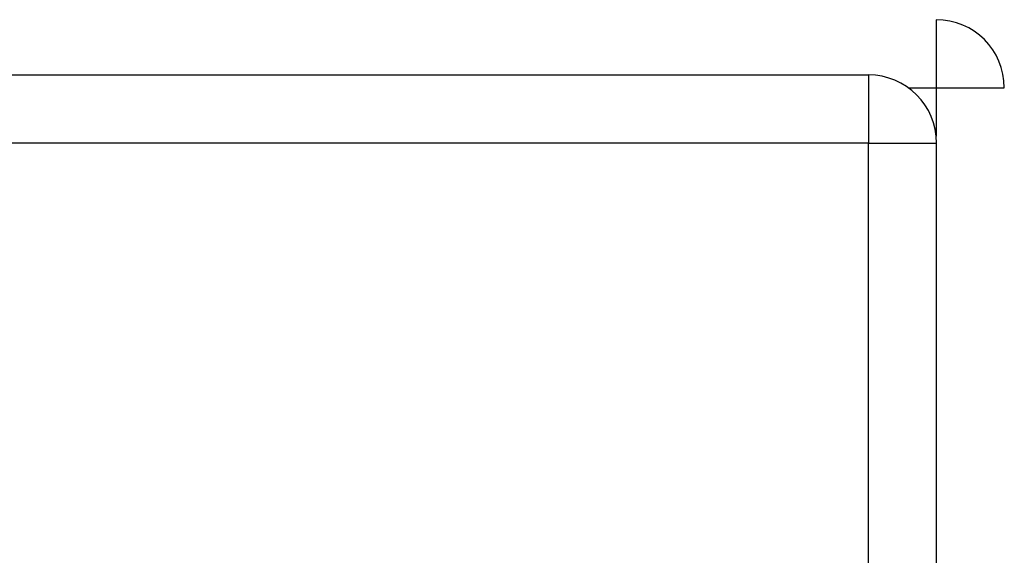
# Model space of a CAD drawing. Header units: inches. Extents: x 20 to 506, y 54 to 236.
# Tile 125 of 245: x 260.22 to 261.652, y 156.093 to 156.872. Entities that reach past the tile are written whole.
import ezdxf

# ---------------------------------------------------------------- set-up
doc = ezdxf.new("R2010")
doc.units = ezdxf.units.IN
doc.header["$MEASUREMENT"] = 0
doc.layers.add('Visible Edges(ANSI)', color=7, linetype='Continuous', lineweight=25)
doc.layers.add('Visible Tangent Edges(ANSI)', color=7, linetype='Continuous', lineweight=25)

msp = doc.modelspace()

# ---------------------------------------------------------------- linework, layer by layer
at = {"layer": 'Visible Edges(ANSI)'}
for p, q in [((213.8494422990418, 156.7911990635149), (261.4544422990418, 156.7911990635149)), ((261.5534422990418, 126.9721990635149), (261.5534422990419, 156.6921990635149))]:
    msp.add_line(p, q, dxfattribs=at)
for centre, radius in [((261.5529422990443, 156.7725612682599), 0.0990000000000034), ((261.4544422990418, 156.6921990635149), 0.0989999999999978)]:
    msp.add_arc(centre, radius, 0, 90, dxfattribs=at)
at = {"layer": 'Visible Tangent Edges(ANSI)'}
for p, q in [((261.5529422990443, 156.8715612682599), (261.5529422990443, 156.7725612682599)), ((261.4544422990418, 156.7911990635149), (261.4544422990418, 156.6921990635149)), ((261.51226025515, 156.7725612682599), (261.5529422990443, 156.7725612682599)), ((261.5529422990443, 156.7725612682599), (261.6519422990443, 156.7725612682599)), ((261.5529422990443, 156.7725612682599), (261.5529422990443, 156.7021363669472)), ((261.4544422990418, 156.6921990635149), (213.8494422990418, 156.6921990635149)), ((261.4544422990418, 156.6921990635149), (261.5534422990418, 156.6921990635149)), ((261.4544422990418, 126.9721990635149), (261.4544422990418, 156.6921990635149))]:
    msp.add_line(p, q, dxfattribs=at)

doc.saveas('drawing.dxf')
